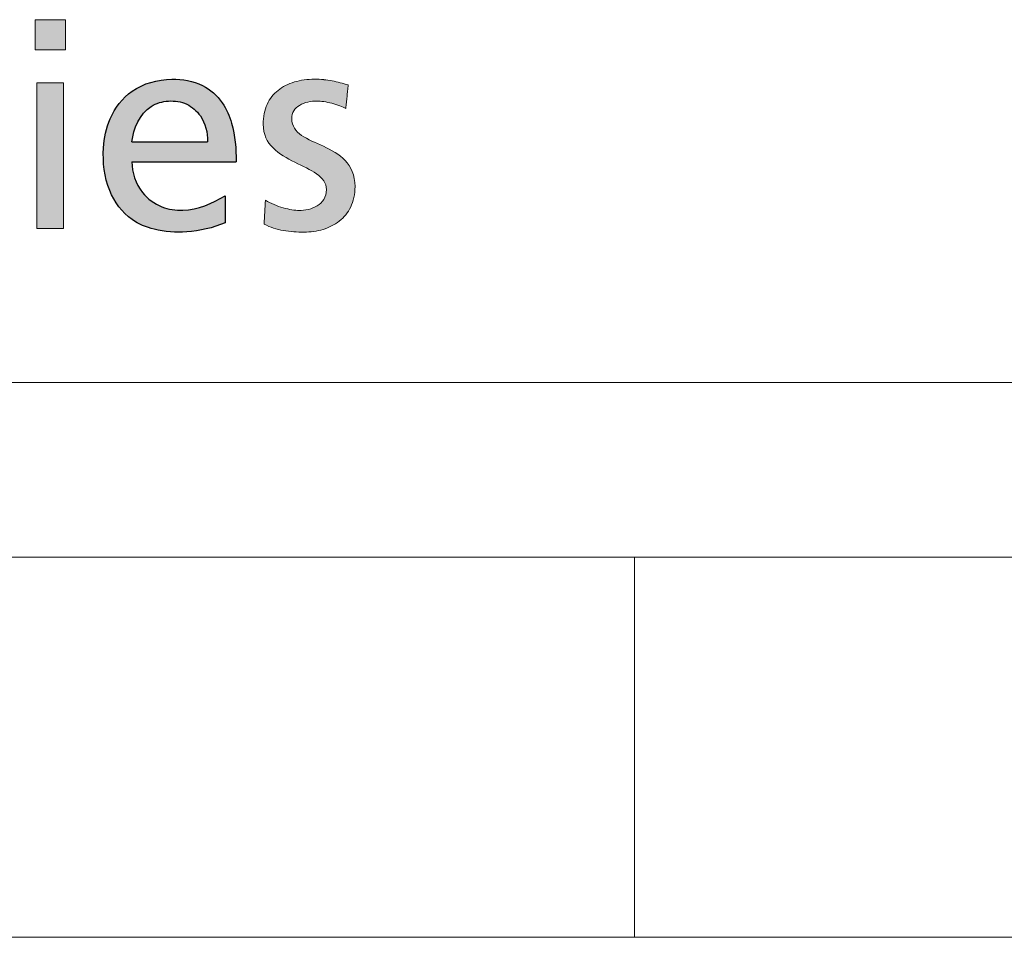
# Model space of a CAD drawing. Header units: millimetres. Extents: x 0 to 31548, y 0 to 22462.
# Tile 8 of 14: x 23498 to 24208, y 0 to 661. Entities that reach past the tile are written whole.
import ezdxf

# ---------------------------------------------------------------- set-up
doc = ezdxf.new("R2010")
doc.units = ezdxf.units.MM
doc.header["$LTSCALE"] = 0.25
doc.layers.add('FORMAT', color=7, linetype='Continuous')

# ---------------------------------------------------------------- blocks, each defined once
blk = doc.blocks.new('cajetin')
at = {"color": 7, "linetype": 'Continuous', "lineweight": 18}
for p, q in [((853.5, 7.5), (7.5, 7.5)), ((655.5, 7.5), (655.5, 0)), ((861, 0), (0, 0))]:
    blk.add_line(p, q, dxfattribs=at)
blk = doc.blocks.new('LOGO_sombreado')
at = {"linetype": 'Continuous'}
for points in [[(40.504, 4.771), (40.105, 4.771), (40.105, 4.373), (40.504, 4.373)], [(40.504, 4.771), (40.105, 4.771), (40.105, 4.373), (40.504, 4.373)], [(40.482, 3.943), (40.128, 3.943), (40.128, 2.023), (40.482, 2.023)], [(40.482, 3.943), (40.128, 3.943), (40.128, 2.023), (40.482, 2.023)]]:
    blk.add_hatch(color=7, dxfattribs=at).paths.add_polyline_path(points, flags=0)
h = blk.add_hatch(color=7, dxfattribs=at)
edge = h.paths.add_edge_path(flags=0)
edge.add_spline(control_points=[(44.115, 3.64), (44.147, 3.629), (44.175, 3.617), (44.194, 3.605)], knot_values=[37.00004, 37.00004, 37.00004, 37.00004, 38.00004, 38.00004, 38.00004, 38.00004], weights=[1, 1, 1, 1], degree=3, periodic=0)
edge.add_line((44.194, 3.605), (44.202, 3.682))
edge.add_line((44.202, 3.682), (44.21, 3.759))
edge.add_line((44.21, 3.759), (44.218, 3.836))
edge.add_line((44.218, 3.836), (44.225, 3.913))
edge.add_spline(control_points=[(44.225, 3.913), (44.19, 3.924), (44.156, 3.934), (44.121, 3.943)], knot_values=[3, 3, 3, 3, 4, 4, 4, 4], weights=[1, 1, 1, 1], degree=3, periodic=0)
edge.add_spline(control_points=[(44.121, 3.943), (44.086, 3.952), (44.051, 3.96), (44.015, 3.966)], knot_values=[4, 4, 4, 4, 5, 5, 5, 5], weights=[1, 1, 1, 1], degree=3, periodic=0)
edge.add_arc((43.771, 2.663), 1.326, 79.4134, 84.2741)
edge.add_arc((43.784, 2.765), 1.224, 84.4183, 90.0189)
edge.add_spline(control_points=[(43.784, 3.988), (43.689, 3.988), (43.599, 3.976), (43.517, 3.952)], knot_values=[0, 0, 0, 0, 1, 1, 1, 1], weights=[1, 1, 1, 1], degree=3, periodic=0)
edge.add_spline(control_points=[(43.517, 3.952), (43.436, 3.928), (43.363, 3.891), (43.302, 3.842)], knot_values=[1, 1, 1, 1, 2, 2, 2, 2], weights=[1, 1, 1, 1], degree=3, periodic=0)
edge.add_spline(control_points=[(43.302, 3.842), (43.242, 3.793), (43.193, 3.732), (43.159, 3.658)], knot_values=[2, 2, 2, 2, 3, 3, 3, 3], weights=[1, 1, 1, 1], degree=3, periodic=0)
edge.add_spline(control_points=[(43.159, 3.658), (43.125, 3.584), (43.107, 3.497), (43.107, 3.397), (43.107, 3.262), (43.158, 3.163), (43.237, 3.085)], knot_values=[3, 3, 3, 3, 4, 4, 4, 5, 5, 5, 5], weights=[1, 1, 1, 1, 1, 1, 1], degree=3, periodic=0)
edge.add_spline(control_points=[(43.237, 3.085), (43.315, 3.006), (43.419, 2.949), (43.523, 2.897)], knot_values=[5, 5, 5, 5, 6, 6, 6, 6], weights=[1, 1, 1, 1], degree=3, periodic=0)
edge.add_spline(control_points=[(43.523, 2.897), (43.627, 2.845), (43.731, 2.799), (43.809, 2.745)], knot_values=[6, 6, 6, 6, 7, 7, 7, 7], weights=[1, 1, 1, 1], degree=3, periodic=0)
edge.add_spline(control_points=[(43.809, 2.745), (43.887, 2.69), (43.939, 2.626), (43.939, 2.538), (43.939, 2.486), (43.926, 2.443), (43.905, 2.408)], knot_values=[7, 7, 7, 7, 8, 8, 8, 9, 9, 9, 9], weights=[1, 1, 1, 1, 1, 1, 1], degree=3, periodic=0)
edge.add_spline(control_points=[(43.905, 2.408), (43.884, 2.372), (43.854, 2.344), (43.783, 2.302), (43.743, 2.287), (43.701, 2.277)], knot_values=[9, 9, 9, 9, 10, 10, 11, 11, 11, 11], weights=[1, 1, 1, 1, 1, 1], degree=3, periodic=0)
edge.add_spline(control_points=[(43.701, 2.277), (43.66, 2.268), (43.617, 2.263), (43.577, 2.263), (43.551, 2.263), (43.52, 2.266), (43.485, 2.272)], knot_values=[11, 11, 11, 11, 12, 12, 12, 13, 13, 13, 13], weights=[1, 1, 1, 1, 1, 1, 1], degree=3, periodic=0)
edge.add_spline(control_points=[(43.485, 2.272), (43.449, 2.277), (43.411, 2.286), (43.371, 2.297)], knot_values=[13, 13, 13, 13, 14, 14, 14, 14], weights=[1, 1, 1, 1], degree=3, periodic=0)
edge.add_spline(control_points=[(43.371, 2.297), (43.331, 2.308), (43.29, 2.322), (43.25, 2.339)], knot_values=[14, 14, 14, 14, 15, 15, 15, 15], weights=[1, 1, 1, 1], degree=3, periodic=0)
edge.add_spline(control_points=[(43.25, 2.339), (43.21, 2.356), (43.171, 2.376), (43.136, 2.399)], knot_values=[15, 15, 15, 15, 16, 16, 16, 16], weights=[1, 1, 1, 1], degree=3, periodic=0)
edge.add_line((43.136, 2.399), (43.127, 2.241))
edge.add_line((43.127, 2.241), (43.118, 2.082))
edge.add_spline(control_points=[(43.118, 2.082), (43.158, 2.061), (43.2, 2.044), (43.243, 2.03)], knot_values=[18.00004, 18.00004, 18.00004, 18.00004, 19.00004, 19.00004, 19.00004, 19.00004], weights=[1, 1, 1, 1], degree=3, periodic=0)
edge.add_spline(control_points=[(43.243, 2.03), (43.286, 2.016), (43.329, 2.005), (43.418, 1.99), (43.463, 1.985), (43.509, 1.982)], knot_values=[19.00004, 19.00004, 19.00004, 19.00004, 20.00004, 20.00004, 21.00004, 21.00004, 21.00004, 21.00004], weights=[1, 1, 1, 1, 1, 1], degree=3, periodic=0)
edge.add_spline(control_points=[(43.509, 1.982), (43.554, 1.979), (43.599, 1.977), (43.644, 1.977), (43.73, 1.977), (43.815, 1.989), (43.894, 2.013)], knot_values=[21.00004, 21.00004, 21.00004, 21.00004, 22.00004, 22.00004, 22.00004, 23.00004, 23.00004, 23.00004, 23.00004], weights=[1, 1, 1, 1, 1, 1, 1], degree=3, periodic=0)
edge.add_spline(control_points=[(43.894, 2.013), (43.973, 2.037), (44.046, 2.074), (44.108, 2.123)], knot_values=[23.00004, 23.00004, 23.00004, 23.00004, 24.00004, 24.00004, 24.00004, 24.00004], weights=[1, 1, 1, 1], degree=3, periodic=0)
edge.add_spline(control_points=[(44.108, 2.123), (44.171, 2.172), (44.222, 2.234), (44.258, 2.309)], knot_values=[24.00004, 24.00004, 24.00004, 24.00004, 25.00004, 25.00004, 25.00004, 25.00004], weights=[1, 1, 1, 1], degree=3, periodic=0)
edge.add_spline(control_points=[(44.258, 2.309), (44.294, 2.385), (44.315, 2.473), (44.315, 2.576), (44.315, 2.729), (44.263, 2.838), (44.185, 2.919)], knot_values=[25.00004, 25.00004, 25.00004, 25.00004, 26.00004, 26.00004, 26.00004, 27.00004, 27.00004, 27.00004, 27.00004], weights=[1, 1, 1, 1, 1, 1, 1], degree=3, periodic=0)
edge.add_spline(control_points=[(44.185, 2.919), (44.107, 3.001), (44.003, 3.057), (43.899, 3.106)], knot_values=[27.00004, 27.00004, 27.00004, 27.00004, 28.00004, 28.00004, 28.00004, 28.00004], weights=[1, 1, 1, 1], degree=3, periodic=0)
edge.add_spline(control_points=[(43.899, 3.106), (43.795, 3.154), (43.691, 3.196), (43.613, 3.25)], knot_values=[28.00004, 28.00004, 28.00004, 28.00004, 29.00004, 29.00004, 29.00004, 29.00004], weights=[1, 1, 1, 1], degree=3, periodic=0)
edge.add_spline(control_points=[(43.613, 3.25), (43.535, 3.304), (43.483, 3.371), (43.483, 3.469), (43.483, 3.508), (43.493, 3.543), (43.51, 3.572)], knot_values=[29.00004, 29.00004, 29.00004, 29.00004, 30.00004, 30.00004, 30.00004, 31.00004, 31.00004, 31.00004, 31.00004], weights=[1, 1, 1, 1, 1, 1, 1], degree=3, periodic=0)
edge.add_spline(control_points=[(43.51, 3.572), (43.528, 3.602), (43.553, 3.626), (43.585, 3.645)], knot_values=[31.00004, 31.00004, 31.00004, 31.00004, 32.00004, 32.00004, 32.00004, 32.00004], weights=[1, 1, 1, 1], degree=3, periodic=0)
edge.add_spline(control_points=[(43.585, 3.645), (43.616, 3.664), (43.652, 3.679), (43.693, 3.688)], knot_values=[32.00004, 32.00004, 32.00004, 32.00004, 33.00004, 33.00004, 33.00004, 33.00004], weights=[1, 1, 1, 1], degree=3, periodic=0)
edge.add_spline(control_points=[(43.693, 3.688), (43.733, 3.698), (43.777, 3.702), (43.822, 3.702), (43.843, 3.702), (43.871, 3.699), (43.904, 3.694)], knot_values=[33.00004, 33.00004, 33.00004, 33.00004, 34.00004, 34.00004, 34.00004, 35.00004, 35.00004, 35.00004, 35.00004], weights=[1, 1, 1, 1, 1, 1, 1], degree=3, periodic=0)
edge.add_spline(control_points=[(43.904, 3.694), (43.937, 3.689), (43.973, 3.681), (44.01, 3.672)], knot_values=[35.00004, 35.00004, 35.00004, 35.00004, 36.00004, 36.00004, 36.00004, 36.00004], weights=[1, 1, 1, 1], degree=3, periodic=0)
edge.add_spline(control_points=[(44.01, 3.672), (44.046, 3.663), (44.082, 3.652), (44.115, 3.64)], knot_values=[36.00004, 36.00004, 36.00004, 36.00004, 37.00004, 37.00004, 37.00004, 37.00004], weights=[1, 1, 1, 1], degree=3, periodic=0)
h = blk.add_hatch(color=7, dxfattribs=at)
edge = h.paths.add_edge_path(flags=0)
edge.add_spline(control_points=[(44.115, 3.64), (44.147, 3.629), (44.175, 3.617), (44.194, 3.605)], knot_values=[37.00004, 37.00004, 37.00004, 37.00004, 38.00004, 38.00004, 38.00004, 38.00004], weights=[1, 1, 1, 1], degree=3, periodic=0)
edge.add_line((44.194, 3.605), (44.202, 3.682))
edge.add_line((44.202, 3.682), (44.21, 3.759))
edge.add_line((44.21, 3.759), (44.218, 3.836))
edge.add_line((44.218, 3.836), (44.225, 3.913))
edge.add_spline(control_points=[(44.225, 3.913), (44.19, 3.924), (44.156, 3.934), (44.121, 3.943)], knot_values=[3, 3, 3, 3, 4, 4, 4, 4], weights=[1, 1, 1, 1], degree=3, periodic=0)
edge.add_spline(control_points=[(44.121, 3.943), (44.086, 3.952), (44.051, 3.96), (44.015, 3.966)], knot_values=[4, 4, 4, 4, 5, 5, 5, 5], weights=[1, 1, 1, 1], degree=3, periodic=0)
edge.add_arc((43.771, 2.663), 1.326, 79.4134, 84.2741)
edge.add_arc((43.784, 2.765), 1.224, 84.4183, 90.0189)
edge.add_spline(control_points=[(43.784, 3.988), (43.689, 3.988), (43.599, 3.976), (43.517, 3.952)], knot_values=[0, 0, 0, 0, 1, 1, 1, 1], weights=[1, 1, 1, 1], degree=3, periodic=0)
edge.add_spline(control_points=[(43.517, 3.952), (43.436, 3.928), (43.363, 3.891), (43.302, 3.842)], knot_values=[1, 1, 1, 1, 2, 2, 2, 2], weights=[1, 1, 1, 1], degree=3, periodic=0)
edge.add_spline(control_points=[(43.302, 3.842), (43.242, 3.793), (43.193, 3.732), (43.159, 3.658)], knot_values=[2, 2, 2, 2, 3, 3, 3, 3], weights=[1, 1, 1, 1], degree=3, periodic=0)
edge.add_spline(control_points=[(43.159, 3.658), (43.125, 3.584), (43.107, 3.497), (43.107, 3.397), (43.107, 3.262), (43.158, 3.163), (43.237, 3.085)], knot_values=[3, 3, 3, 3, 4, 4, 4, 5, 5, 5, 5], weights=[1, 1, 1, 1, 1, 1, 1], degree=3, periodic=0)
edge.add_spline(control_points=[(43.237, 3.085), (43.315, 3.006), (43.419, 2.949), (43.523, 2.897)], knot_values=[5, 5, 5, 5, 6, 6, 6, 6], weights=[1, 1, 1, 1], degree=3, periodic=0)
edge.add_spline(control_points=[(43.523, 2.897), (43.627, 2.845), (43.731, 2.799), (43.809, 2.745)], knot_values=[6, 6, 6, 6, 7, 7, 7, 7], weights=[1, 1, 1, 1], degree=3, periodic=0)
edge.add_spline(control_points=[(43.809, 2.745), (43.887, 2.69), (43.939, 2.626), (43.939, 2.538), (43.939, 2.486), (43.926, 2.443), (43.905, 2.408)], knot_values=[7, 7, 7, 7, 8, 8, 8, 9, 9, 9, 9], weights=[1, 1, 1, 1, 1, 1, 1], degree=3, periodic=0)
edge.add_spline(control_points=[(43.905, 2.408), (43.884, 2.372), (43.854, 2.344), (43.783, 2.302), (43.743, 2.287), (43.701, 2.277)], knot_values=[9, 9, 9, 9, 10, 10, 11, 11, 11, 11], weights=[1, 1, 1, 1, 1, 1], degree=3, periodic=0)
edge.add_spline(control_points=[(43.701, 2.277), (43.66, 2.268), (43.617, 2.263), (43.577, 2.263), (43.551, 2.263), (43.52, 2.266), (43.485, 2.272)], knot_values=[11, 11, 11, 11, 12, 12, 12, 13, 13, 13, 13], weights=[1, 1, 1, 1, 1, 1, 1], degree=3, periodic=0)
edge.add_spline(control_points=[(43.485, 2.272), (43.449, 2.277), (43.411, 2.286), (43.371, 2.297)], knot_values=[13, 13, 13, 13, 14, 14, 14, 14], weights=[1, 1, 1, 1], degree=3, periodic=0)
edge.add_spline(control_points=[(43.371, 2.297), (43.331, 2.308), (43.29, 2.322), (43.25, 2.339)], knot_values=[14, 14, 14, 14, 15, 15, 15, 15], weights=[1, 1, 1, 1], degree=3, periodic=0)
edge.add_spline(control_points=[(43.25, 2.339), (43.21, 2.356), (43.171, 2.376), (43.136, 2.399)], knot_values=[15, 15, 15, 15, 16, 16, 16, 16], weights=[1, 1, 1, 1], degree=3, periodic=0)
edge.add_line((43.136, 2.399), (43.127, 2.241))
edge.add_line((43.127, 2.241), (43.118, 2.082))
edge.add_spline(control_points=[(43.118, 2.082), (43.158, 2.061), (43.2, 2.044), (43.243, 2.03)], knot_values=[18.00004, 18.00004, 18.00004, 18.00004, 19.00004, 19.00004, 19.00004, 19.00004], weights=[1, 1, 1, 1], degree=3, periodic=0)
edge.add_spline(control_points=[(43.243, 2.03), (43.286, 2.016), (43.329, 2.005), (43.418, 1.99), (43.463, 1.985), (43.509, 1.982)], knot_values=[19.00004, 19.00004, 19.00004, 19.00004, 20.00004, 20.00004, 21.00004, 21.00004, 21.00004, 21.00004], weights=[1, 1, 1, 1, 1, 1], degree=3, periodic=0)
edge.add_spline(control_points=[(43.509, 1.982), (43.554, 1.979), (43.599, 1.977), (43.644, 1.977), (43.73, 1.977), (43.815, 1.989), (43.894, 2.013)], knot_values=[21.00004, 21.00004, 21.00004, 21.00004, 22.00004, 22.00004, 22.00004, 23.00004, 23.00004, 23.00004, 23.00004], weights=[1, 1, 1, 1, 1, 1, 1], degree=3, periodic=0)
edge.add_spline(control_points=[(43.894, 2.013), (43.973, 2.037), (44.046, 2.074), (44.108, 2.123)], knot_values=[23.00004, 23.00004, 23.00004, 23.00004, 24.00004, 24.00004, 24.00004, 24.00004], weights=[1, 1, 1, 1], degree=3, periodic=0)
edge.add_spline(control_points=[(44.108, 2.123), (44.171, 2.172), (44.222, 2.234), (44.258, 2.309)], knot_values=[24.00004, 24.00004, 24.00004, 24.00004, 25.00004, 25.00004, 25.00004, 25.00004], weights=[1, 1, 1, 1], degree=3, periodic=0)
edge.add_spline(control_points=[(44.258, 2.309), (44.294, 2.385), (44.315, 2.473), (44.315, 2.576), (44.315, 2.729), (44.263, 2.838), (44.185, 2.919)], knot_values=[25.00004, 25.00004, 25.00004, 25.00004, 26.00004, 26.00004, 26.00004, 27.00004, 27.00004, 27.00004, 27.00004], weights=[1, 1, 1, 1, 1, 1, 1], degree=3, periodic=0)
edge.add_spline(control_points=[(44.185, 2.919), (44.107, 3.001), (44.003, 3.057), (43.899, 3.106)], knot_values=[27.00004, 27.00004, 27.00004, 27.00004, 28.00004, 28.00004, 28.00004, 28.00004], weights=[1, 1, 1, 1], degree=3, periodic=0)
edge.add_spline(control_points=[(43.899, 3.106), (43.795, 3.154), (43.691, 3.196), (43.613, 3.25)], knot_values=[28.00004, 28.00004, 28.00004, 28.00004, 29.00004, 29.00004, 29.00004, 29.00004], weights=[1, 1, 1, 1], degree=3, periodic=0)
edge.add_spline(control_points=[(43.613, 3.25), (43.535, 3.304), (43.483, 3.371), (43.483, 3.469), (43.483, 3.508), (43.493, 3.543), (43.51, 3.572)], knot_values=[29.00004, 29.00004, 29.00004, 29.00004, 30.00004, 30.00004, 30.00004, 31.00004, 31.00004, 31.00004, 31.00004], weights=[1, 1, 1, 1, 1, 1, 1], degree=3, periodic=0)
edge.add_spline(control_points=[(43.51, 3.572), (43.528, 3.602), (43.553, 3.626), (43.585, 3.645)], knot_values=[31.00004, 31.00004, 31.00004, 31.00004, 32.00004, 32.00004, 32.00004, 32.00004], weights=[1, 1, 1, 1], degree=3, periodic=0)
edge.add_spline(control_points=[(43.585, 3.645), (43.616, 3.664), (43.652, 3.679), (43.693, 3.688)], knot_values=[32.00004, 32.00004, 32.00004, 32.00004, 33.00004, 33.00004, 33.00004, 33.00004], weights=[1, 1, 1, 1], degree=3, periodic=0)
edge.add_spline(control_points=[(43.693, 3.688), (43.733, 3.698), (43.777, 3.702), (43.822, 3.702), (43.843, 3.702), (43.871, 3.699), (43.904, 3.694)], knot_values=[33.00004, 33.00004, 33.00004, 33.00004, 34.00004, 34.00004, 34.00004, 35.00004, 35.00004, 35.00004, 35.00004], weights=[1, 1, 1, 1, 1, 1, 1], degree=3, periodic=0)
edge.add_spline(control_points=[(43.904, 3.694), (43.937, 3.689), (43.973, 3.681), (44.01, 3.672)], knot_values=[35.00004, 35.00004, 35.00004, 35.00004, 36.00004, 36.00004, 36.00004, 36.00004], weights=[1, 1, 1, 1], degree=3, periodic=0)
edge.add_spline(control_points=[(44.01, 3.672), (44.046, 3.663), (44.082, 3.652), (44.115, 3.64)], knot_values=[36.00004, 36.00004, 36.00004, 36.00004, 37.00004, 37.00004, 37.00004, 37.00004], weights=[1, 1, 1, 1], degree=3, periodic=0)
at = {"layer": 'FORMAT'}
h = blk.add_hatch(color=256, dxfattribs=at)
edge = h.paths.add_edge_path(flags=0)
edge.add_spline(control_points=[(42.752, 2.904), (42.752, 3.074), (42.73, 3.344), (42.58, 3.705), (42.303, 3.948), (41.859, 4.021), (41.373, 3.895), (41.07, 3.501), (40.98, 3.029), (41.032, 2.537), (41.317, 2.144), (41.705, 1.986), (42.134, 1.959), (42.446, 2.032), (42.605, 2.101)], knot_values=[0, 0, 0, 0, 0.09648, 0.152405, 0.218062, 0.295923, 0.399434, 0.486993, 0.561533, 0.668927, 0.759756, 0.820351, 0.901397, 1, 1, 1, 1], weights=[1, 1, 1, 1, 1, 1, 1, 1, 1, 1, 1, 1, 1, 1, 1], degree=3, periodic=0)
edge.add_line((42.605, 2.101), (42.605, 2.455))
edge.add_spline(control_points=[(42.605, 2.455), (42.439, 2.355), (42.158, 2.232), (41.754, 2.291), (41.464, 2.506), (41.379, 2.759), (41.381, 2.904)], knot_values=[0, 0, 0, 0, 0.364517, 0.537077, 0.732789, 1, 1, 1, 1], weights=[1, 1, 1, 1, 1, 1, 1], degree=3, periodic=0)
edge.add_line((41.381, 2.904), (42.752, 2.904))
edge = h.paths.add_edge_path(flags=0)
edge.add_line((42.376, 3.167), (41.381, 3.167))
edge.add_spline(control_points=[(41.381, 3.167), (41.396, 3.338), (41.52, 3.623), (41.862, 3.719), (42.108, 3.682), (42.33, 3.489), (42.376, 3.285), (42.376, 3.167)], knot_values=[0, 0, 0, 0, 0.333684, 0.482957, 0.632522, 0.77884, 1, 1, 1, 1], weights=[1, 1, 1, 1, 1, 1, 1, 1], degree=3, periodic=0)
at = {"color": 7, "linetype": 'Continuous', "lineweight": 18}
for p, q in [((40.105, 4.373), (40.105, 4.771)), ((40.105, 4.771), (40.504, 4.771)), ((40.504, 4.771), (40.504, 4.373)), ((40.504, 4.373), (40.105, 4.373)), ((40.128, 2.023), (40.128, 3.943)), ((40.128, 3.943), (40.482, 3.943)), ((40.482, 3.943), (40.482, 2.023)), ((40.482, 2.023), (40.128, 2.023)), ((0, 0), (72.5, 0))]:
    blk.add_line(p, q, dxfattribs=at)
for centre, radius, start, end in [((43.784, 2.765), 1.224, 84.4183, 90.0189), ((43.771, 2.663), 1.326, 79.4134, 84.2741)]:
    blk.add_arc(centre, radius, start, end, dxfattribs=at)
at = {"color": 8, "linetype": 'Continuous', "lineweight": 0}
for points in [[(43.517, 3.952), (43.436, 3.928), (43.363, 3.891), (43.302, 3.842)], [(43.784, 3.988), (43.689, 3.988), (43.599, 3.976), (43.517, 3.952)], [(44.121, 3.943), (44.086, 3.952), (44.051, 3.96), (44.015, 3.966)], [(44.225, 3.913), (44.19, 3.924), (44.156, 3.934), (44.121, 3.943)], [(44.218, 3.836), (44.22, 3.862), (44.223, 3.888), (44.225, 3.913)], [(43.302, 3.842), (43.242, 3.793), (43.193, 3.732), (43.159, 3.658)], [(44.202, 3.682), (44.205, 3.707), (44.207, 3.733), (44.21, 3.759)], [(44.21, 3.759), (44.212, 3.785), (44.215, 3.81), (44.218, 3.836)], [(43.51, 3.572), (43.528, 3.602), (43.553, 3.626), (43.585, 3.645)], [(43.585, 3.645), (43.616, 3.664), (43.652, 3.679), (43.693, 3.688)], [(43.904, 3.694), (43.937, 3.689), (43.973, 3.681), (44.01, 3.672)], [(44.01, 3.672), (44.046, 3.663), (44.082, 3.652), (44.115, 3.64)], [(44.115, 3.64), (44.147, 3.629), (44.175, 3.617), (44.194, 3.605)], [(44.194, 3.605), (44.197, 3.63), (44.2, 3.656), (44.202, 3.682)], [(43.899, 3.106), (43.795, 3.154), (43.691, 3.196), (43.613, 3.25)], [(43.237, 3.085), (43.315, 3.006), (43.419, 2.949), (43.523, 2.897)], [(44.185, 2.919), (44.107, 3.001), (44.003, 3.057), (43.899, 3.106)], [(43.523, 2.897), (43.627, 2.845), (43.731, 2.799), (43.809, 2.745)], [(43.136, 2.399), (43.133, 2.346), (43.13, 2.293), (43.127, 2.241)], [(43.25, 2.339), (43.21, 2.356), (43.171, 2.376), (43.136, 2.399)], [(43.371, 2.297), (43.331, 2.308), (43.29, 2.322), (43.25, 2.339)], [(43.127, 2.241), (43.124, 2.188), (43.121, 2.135), (43.118, 2.082)], [(43.485, 2.272), (43.449, 2.277), (43.411, 2.286), (43.371, 2.297)], [(44.108, 2.123), (44.171, 2.172), (44.222, 2.234), (44.258, 2.309)], [(43.118, 2.082), (43.158, 2.061), (43.2, 2.044), (43.243, 2.03)], [(43.894, 2.013), (43.973, 2.037), (44.046, 2.074), (44.108, 2.123)]]:
    blk.add_open_spline(points, degree=3, dxfattribs=at)
for points, knots in [([(43.159, 3.658), (43.125, 3.584), (43.107, 3.497), (43.107, 3.397), (43.107, 3.262), (43.158, 3.163), (43.237, 3.085)], [3, 3, 3, 3, 4, 4, 4, 5, 5, 5, 5]), ([(43.693, 3.688), (43.733, 3.698), (43.777, 3.702), (43.822, 3.702), (43.843, 3.702), (43.871, 3.699), (43.904, 3.694)], [33.00004, 33.00004, 33.00004, 33.00004, 34.00004, 34.00004, 34.00004, 35.00004, 35.00004, 35.00004, 35.00004]), ([(43.613, 3.25), (43.535, 3.304), (43.483, 3.371), (43.483, 3.469), (43.483, 3.508), (43.493, 3.543), (43.51, 3.572)], [29.00004, 29.00004, 29.00004, 29.00004, 30.00004, 30.00004, 30.00004, 31.00004, 31.00004, 31.00004, 31.00004]), ([(44.258, 2.309), (44.294, 2.385), (44.315, 2.473), (44.315, 2.576), (44.315, 2.729), (44.263, 2.838), (44.185, 2.919)], [25.00004, 25.00004, 25.00004, 25.00004, 26.00004, 26.00004, 26.00004, 27.00004, 27.00004, 27.00004, 27.00004]), ([(43.809, 2.745), (43.887, 2.69), (43.939, 2.626), (43.939, 2.538), (43.939, 2.486), (43.926, 2.443), (43.905, 2.408)], [7, 7, 7, 7, 8, 8, 8, 9, 9, 9, 9]), ([(43.905, 2.408), (43.884, 2.372), (43.854, 2.344), (43.783, 2.302), (43.743, 2.287), (43.701, 2.277)], [9, 9, 9, 9, 10, 10, 11, 11, 11, 11]), ([(43.701, 2.277), (43.66, 2.268), (43.617, 2.263), (43.577, 2.263), (43.551, 2.263), (43.52, 2.266), (43.485, 2.272)], [11, 11, 11, 11, 12, 12, 12, 13, 13, 13, 13]), ([(43.243, 2.03), (43.286, 2.016), (43.329, 2.005), (43.418, 1.99), (43.463, 1.985), (43.509, 1.982)], [19.00004, 19.00004, 19.00004, 19.00004, 20.00004, 20.00004, 21.00004, 21.00004, 21.00004, 21.00004]), ([(43.509, 1.982), (43.554, 1.979), (43.599, 1.977), (43.644, 1.977), (43.73, 1.977), (43.815, 1.989), (43.894, 2.013)], [21.00004, 21.00004, 21.00004, 21.00004, 22.00004, 22.00004, 22.00004, 23.00004, 23.00004, 23.00004, 23.00004])]:
    blk.add_open_spline(points, degree=3, knots=knots, dxfattribs=at)
at = {"layer": 'FORMAT', "color": 7}
for p, q in [((41.381, 3.167), (42.376, 3.167)), ((41.381, 2.904), (42.752, 2.904)), ((42.605, 2.455), (42.605, 2.101))]:
    blk.add_line(p, q, dxfattribs=at)
for points, knots in [([(42.605, 2.101), (42.446, 2.032), (42.134, 1.959), (41.705, 1.986), (41.317, 2.144), (41.032, 2.537), (40.98, 3.029), (41.07, 3.501), (41.373, 3.895), (41.859, 4.021), (42.303, 3.948), (42.58, 3.705), (42.73, 3.344), (42.752, 3.074), (42.752, 2.904)], [0, 0, 0, 0, 0.098603, 0.179649, 0.240244, 0.331073, 0.438467, 0.513007, 0.600566, 0.704077, 0.781938, 0.847595, 0.90352, 1, 1, 1, 1]), ([(41.381, 3.167), (41.396, 3.338), (41.52, 3.623), (41.862, 3.719), (42.108, 3.682), (42.33, 3.489), (42.376, 3.285), (42.376, 3.167)], [0, 0, 0, 0, 0.333684, 0.482957, 0.632522, 0.77884, 1, 1, 1, 1]), ([(41.381, 2.904), (41.379, 2.759), (41.464, 2.506), (41.754, 2.291), (42.158, 2.232), (42.439, 2.355), (42.605, 2.455)], [0, 0, 0, 0, 0.267211, 0.462923, 0.635483, 1, 1, 1, 1])]:
    blk.add_open_spline(points, degree=3, knots=knots, dxfattribs=at)

msp = doc.modelspace()

# ---------------------------------------------------------------- linework, layer by layer
at = {"color": 7, "linetype": 'Continuous', "lineweight": 18}
msp.add_line((21311.43, 273.93), (31172.75, 273.93), dxfattribs=at)

# ---------------------------------------------------------------- block references
at = {"xscale": 36.5234375, "yscale": 36.5234375, "zscale": 36.5234375}
msp.add_blockref('cajetin', (0, 0), dxfattribs=at)
at = {"color": 7, "linetype": 'Continuous', "xscale": 54.78515625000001, "yscale": 54.78515625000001, "zscale": 54.78515625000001}
msp.add_blockref('LOGO_sombreado', (21311.95, 399.82), dxfattribs=at)

doc.saveas('drawing.dxf')
